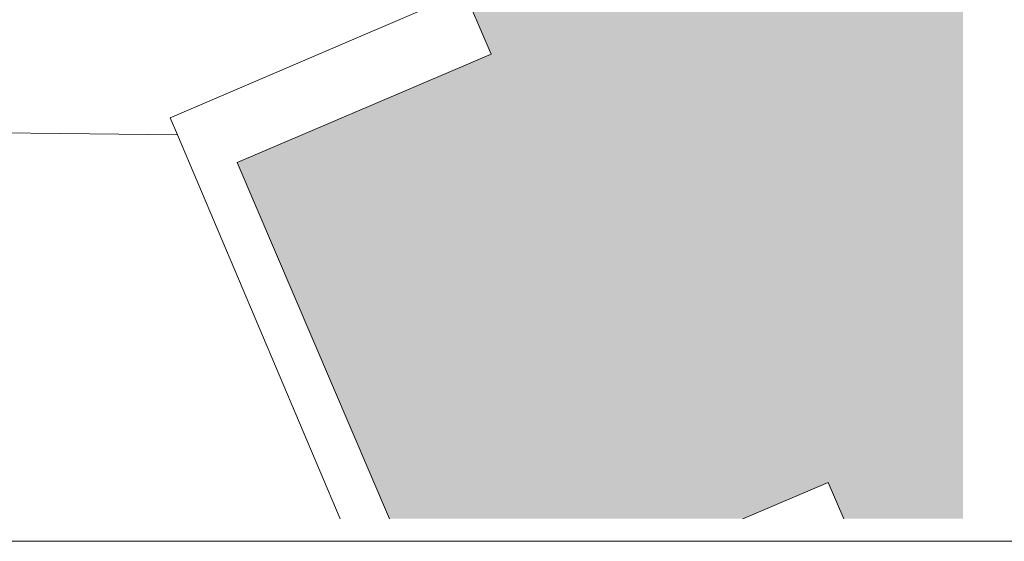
# Model space of a CAD drawing. Header units: millimetres. Extents: x 10 to 775, y -9 to 410.
# Tile 5 of 55: x 261 to 389, y 10 to 78. Entities that reach past the tile are written whole.
import ezdxf
from ezdxf.xclip import XClip

# ---------------------------------------------------------------- set-up
doc = ezdxf.new("R2010")
doc.units = ezdxf.units.MM
doc.header["$MEASUREMENT"] = 0
doc.header["$XCLIPFRAME"] = 0
doc.layers.add('90 Terrein omgeving', color=7, linetype='Continuous')
doc.layers.add('90 Terrein omgeving 2D arcering', color=7, linetype='Continuous')

# ---------------------------------------------------------------- blocks, each defined once
blk = doc.blocks.new('Drawing_2_1', base_point=(195.73, 190.6))
at = {"layer": '90 Terrein omgeving 2D arcering', "linetype": 'Continuous', "lineweight": 0, "true_color": 0xe4e7e8}
blk.add_hatch(color=254, dxfattribs=at).paths.add_polyline_path([(321.99, 73.22), (289.05, 59.13), (308.81, 12.92), (354.7, 12.92), (365.77, 17.65), (367.79, 12.92), (383.25, 12.92), (383.25, 106.79), (319.33, 79.45)])
at = {"layer": '90 Terrein omgeving', "color": 2, "linetype": 'Continuous', "lineweight": 0, "flags": 128}
blk.add_lwpolyline([(210.19, 135.03), (243.1, 63.17), (281.29, 62.75), (280.35, 64.96), (315.6, 80.04), (287.89, 144.85, 0.297476), (275.45, 153.44, 0.116009)], format="xyb", close=True, dxfattribs=at)
at = {"layer": '90 Terrein omgeving', "color": 9, "linetype": 'Continuous', "lineweight": 0, "flags": 128}
for points in [[(308.81, 12.92), (289.05, 59.13), (321.99, 73.22), (319.33, 79.45), (383.25, 106.79)], [(367.79, 12.92), (365.77, 17.65), (354.7, 12.92)]]:
    blk.add_lwpolyline(points, dxfattribs=at)
at = {"layer": '90 Terrein omgeving', "color": 2, "linetype": 'Continuous', "lineweight": 0, "flags": 128}
blk.add_lwpolyline([(302.41, 12.92), (281.29, 62.75), (243.1, 63.17), (227.8, 63.34), (194.07, 63.71, 0.351824), (189.01, 58.77), (188.51, 12.92)], format="xyb", dxfattribs=at)

msp = doc.modelspace()

# ---------------------------------------------------------------- linework, layer by layer
at = {"color": 1, "linetype": 'Continuous', "lineweight": 0, "flags": 128}
msp.add_lwpolyline([(584, 10), (584, 410), (10, 410), (10, 10)], close=True, dxfattribs=at)

# ---------------------------------------------------------------- next in the draw order: block references
at = {"color": 4, "linetype": 'Continuous', "lineweight": 0}
ref = msp.add_blockref('Drawing_2_1', (195.73, 190.6), dxfattribs=at)
XClip(ref).set_block_clipping_path([(13.0206592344, 12.916219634), (383.2510991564, 406.4150374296)])

doc.saveas('drawing.dxf')
